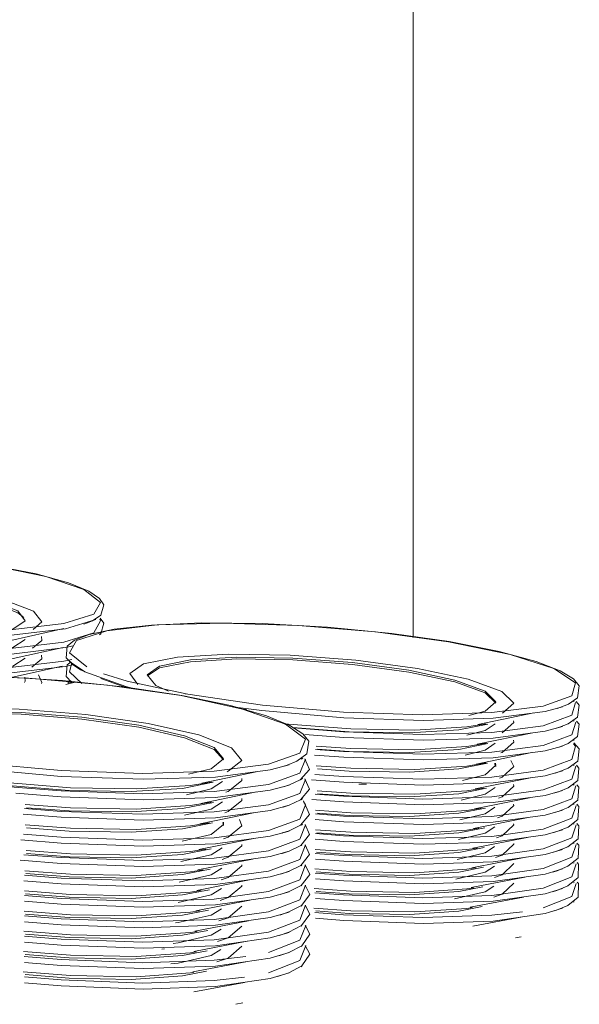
# Model space of a CAD drawing. Header units: metres. Extents: x -32 to 90, y -28 to 32.
# Tile 39 of 148: x 90.01836 to 90.02034, y 1.74279 to 1.74627. Entities that reach past the tile are written whole.
import ezdxf

# ---------------------------------------------------------------- set-up
doc = ezdxf.new("R2010")
doc.units = ezdxf.units.M
doc.layers.add('A-WALL', color=113, linetype='Continuous', lineweight=18)
doc.layers.add('Q-SPCQ', color=91, linetype='Continuous', lineweight=9)

msp = doc.modelspace()

# ---------------------------------------------------------------- linework, layer by layer
at = {"layer": 'A-WALL', "lineweight": 9}
msp.add_line((90.0197482, 1.7619161), (90.0197482, 1.7440841), dxfattribs=at)
at = {"layer": 'Q-SPCQ'}
for p, q in [((90.0185141, 1.7441155), (90.0183264, 1.744073)), ((90.0185109, 1.7440487), (90.018324, 1.7440067)), ((90.0185076, 1.7439818), (90.0183216, 1.7439404)), ((90.0185396, 1.7439308), (90.0185283, 1.7439222)), ((90.0185333, 1.7439319), (90.0185412, 1.7439235)), ((90.0187361, 1.7439053), (90.018645, 1.7439382)), ((90.0185206, 1.7439179), (90.0185537, 1.7439256)), ((90.0185421, 1.7439268), (90.0185376, 1.7439217)), ((90.0189515, 1.7438828), (90.018942, 1.7438845)), ((90.0191533, 1.74383), (90.0191596, 1.743829)), ((90.0203156, 1.7438571), (90.0203174, 1.7438583)), ((90.0201758, 1.7438167), (90.0199776, 1.7437754)), ((90.0203156, 1.7437879), (90.0203174, 1.7437892)), ((90.0201721, 1.7437465), (90.0199748, 1.7437058)), ((90.0203156, 1.7437188), (90.0203174, 1.7437201)), ((90.0201683, 1.7436763), (90.019972, 1.7436361)), ((90.020041, 1.7436275), (90.0200366, 1.7436385)), ((90.0203156, 1.7436311), (90.0203174, 1.7436324)), ((90.0191992, 1.74361), (90.0190012, 1.7435687)), ((90.0201634, 1.7435872), (90.0199683, 1.7435478)), ((90.0195563, 1.7435654), (90.0195833, 1.7435644)), ((90.0203156, 1.7435619), (90.0203174, 1.7435633)), ((90.0191949, 1.7435374), (90.018998, 1.7434967)), ((90.0201595, 1.743517), (90.0199654, 1.7434781)), ((90.0203156, 1.7434928), (90.0203174, 1.7434941)), ((90.0191906, 1.7434647), (90.0189948, 1.7434247)), ((90.0201555, 1.7434467), (90.0199625, 1.7434085)), ((90.0190786, 1.743419), (90.0190761, 1.743429)), ((90.0203156, 1.7434236), (90.0203174, 1.743425)), ((90.019185, 1.7433726), (90.0189906, 1.7433334)), ((90.0201515, 1.7433764), (90.0199595, 1.7433388)), ((90.0193525, 1.743348), (90.0193552, 1.7433498)), ((90.0203156, 1.7433545), (90.0203174, 1.7433558)), ((90.0201474, 1.7433061), (90.0199564, 1.7432691)), ((90.0191805, 1.7432999), (90.0189873, 1.7432613)), ((90.0193525, 1.7432765), (90.0193552, 1.7432784)), ((90.0203156, 1.7432853), (90.0203174, 1.7432867)), ((90.0201432, 1.7432359), (90.0199533, 1.7431994)), ((90.0191759, 1.7432272), (90.0189839, 1.7431893)), ((90.0193525, 1.7432051), (90.0193552, 1.743207)), ((90.0203156, 1.7432162), (90.0203174, 1.7432176)), ((90.020139, 1.7431656), (90.0199502, 1.7431297)), ((90.0191713, 1.7431546), (90.0189804, 1.7431173)), ((90.0193525, 1.7431336), (90.0193552, 1.7431355)), ((90.0203156, 1.743147), (90.0203174, 1.7431484)), ((90.0201347, 1.7430953), (90.0199598, 1.7430624)), ((90.0191665, 1.7430819), (90.0189769, 1.7430452)), ((90.0193525, 1.7430622), (90.0193552, 1.7430641)), ((90.0201303, 1.7430249), (90.0201107, 1.7430213)), ((90.0191617, 1.7430092), (90.0189733, 1.7429732)), ((90.0193525, 1.7429907), (90.0193552, 1.7429927)), ((90.0188599, 1.7429813), (90.0188694, 1.7429819)), ((90.0191568, 1.7429365), (90.0189697, 1.7429011)), ((90.0193525, 1.7429193), (90.0193552, 1.7429212)), ((90.0191519, 1.7428637), (90.0189734, 1.7428304)), ((90.0191468, 1.742791), (90.0191212, 1.7427863))]:
    msp.add_line(p, q, dxfattribs=at)
for points in [[(90.017327, 1.7441705, 0), (90.0175685, 1.7441362, 0), (90.0178354, 1.7441135, 0), (90.0180999, 1.7441051, 0), (90.018334, 1.7441118, 0), (90.0185134, 1.7441329, 0), (90.0186199, 1.7441661, 0), (90.0186438, 1.7442077, 0), (90.0185845, 1.7442535, 0), (90.0184496, 1.7442988, 0), (90.0182537, 1.7443393, 0)], [(90.0182557, 1.7443399, 0), (90.0184157, 1.7443083, 0), (90.0185305, 1.7442764, 0), (90.0186022, 1.744247, 0), (90.01864, 1.7442215, 0), (90.018655, 1.7441994, 0), (90.0186443, 1.7441621, 0), (90.0186155, 1.7441428, 0), (90.0185909, 1.7441329, 0), (90.0185848, 1.7441308, 0)], [(90.018302, 1.7441051, 0), (90.0183329, 1.7441133, 0), (90.0183771, 1.744143, 0), (90.0183508, 1.7441776, 0), (90.0182584, 1.7442129, 0), (90.0181119, 1.7442446, 0)], [(90.0184051, 1.7441124, 0), (90.0184362, 1.7441386, 0), (90.0184068, 1.7441767, 0), (90.0183047, 1.7442155, 0), (90.0181433, 1.7442504, 0)], [(90.0183727, 1.7441538, 0), (90.0183508, 1.7441714, 0), (90.0182584, 1.7442068, 0), (90.0181119, 1.7442385, 0)], [(90.0174681, 1.7441297, 0), (90.0175666, 1.7441174, 0), (90.0178357, 1.7440945, 0), (90.0181024, 1.744086, 0), (90.0183385, 1.7440928, 0), (90.0185193, 1.7441141, 0), (90.0186266, 1.7441477, 0)], [(90.0176563, 1.7440608, 0), (90.0178354, 1.744047, 0), (90.0180999, 1.7440385, 0), (90.018334, 1.7440453, 0), (90.0185134, 1.7440666, 0), (90.0186199, 1.7441002, 0), (90.0186438, 1.7441423, 0), (90.0186406, 1.7441483, 0)], [(90.0186425, 1.7441523, 0), (90.0186548, 1.7441344, 0), (90.0186446, 1.7440966, 0), (90.01864, 1.7440935, 0)], [(90.0198757, 1.7440689, 0), (90.0196732, 1.7440977, 0), (90.0194464, 1.7441199, 0), (90.0192153, 1.7441328, 0), (90.0190019, 1.7441351, 0), (90.0188241, 1.7441276, 0), (90.0186912, 1.7441129, 0), (90.0186026, 1.744094, 0), (90.0185508, 1.7440737, 0), (90.018525, 1.7440532, 0), (90.0185223, 1.7440119, 0), (90.0185472, 1.7439856, 0), (90.0185722, 1.7439696, 0), (90.0185802, 1.7439653, 0)], [(90.0198738, 1.7440682, 0), (90.0196158, 1.7441034, 0), (90.0193416, 1.7441261, 0), (90.0190763, 1.7441345, 0), (90.0188439, 1.7441278, 0), (90.0186656, 1.7441067, 0), (90.0185582, 1.7440728, 0), (90.0185331, 1.7440292, 0), (90.0185944, 1.7439798, 0)], [(90.0182981, 1.7440384, 0), (90.0183329, 1.7440477, 0), (90.0183768, 1.7440766, 0)], [(90.018403, 1.7440458, 0), (90.0184362, 1.7440732, 0), (90.0184343, 1.7440871, 0)], [(90.0198757, 1.7440689, 0), (90.0200528, 1.7440341, 0), (90.0201837, 1.7439987, 0), (90.0202686, 1.7439659, 0), (90.0203156, 1.7439373, 0), (90.0203361, 1.7439127, 0), (90.0203294, 1.7438705, 0), (90.0202974, 1.7438479, 0), (90.0202672, 1.7438358, 0), (90.0202576, 1.7438327, 0)], [(90.017689, 1.7440389, 0), (90.0178357, 1.744028, 0), (90.0181024, 1.7440194, 0), (90.0183385, 1.7440263, 0), (90.0185193, 1.7440479, 0), (90.018547, 1.7440537, 0)], [(90.0189519, 1.7438826, 0), (90.0192156, 1.7438447, 0), (90.0195024, 1.7438198, 0), (90.0197826, 1.7438104, 0), (90.0200265, 1.7438178, 0), (90.0202084, 1.7438411, 0), (90.0203101, 1.7438777, 0), (90.0203225, 1.7439235, 0), (90.0202464, 1.7439739, 0), (90.0200912, 1.7440237, 0), (90.0198738, 1.7440682, 0)], [(90.0177084, 1.7439898, 0), (90.0178354, 1.7439806, 0), (90.0180999, 1.7439719, 0), (90.018334, 1.7439788, 0), (90.0185134, 1.7440004, 0), (90.0185413, 1.7440063, 0)], [(90.0182941, 1.7439718, 0), (90.0183329, 1.743982, 0), (90.0183765, 1.7440105, 0)], [(90.0184009, 1.7439792, 0), (90.0184362, 1.7440078, 0), (90.0184347, 1.7440211, 0)], [(90.0197641, 1.743974, 0), (90.0195458, 1.7440036, 0), (90.0193143, 1.7440212, 0), (90.0190961, 1.7440248, 0), (90.018916, 1.7440141, 0), (90.0187948, 1.7439903, 0), (90.0187472, 1.7439559, 0), (90.0187752, 1.7439177, 0)], [(90.0197329, 1.7439677, 0), (90.0195344, 1.7439946, 0), (90.0193238, 1.7440106, 0), (90.0191253, 1.7440139, 0), (90.0189615, 1.7440042, 0), (90.0188514, 1.7439825, 0), (90.0188084, 1.7439511, 0), (90.0188386, 1.7439138, 0), (90.0188831, 1.7438933, 0)], [(90.0197329, 1.7439613, 0), (90.0195344, 1.7439882, 0), (90.0193238, 1.7440043, 0), (90.0191253, 1.7440076, 0), (90.0189615, 1.7439978, 0), (90.0188514, 1.7439761, 0), (90.0188092, 1.7439475, 0)], [(90.0176997, 1.7439716, 0), (90.0178357, 1.7439616, 0), (90.0181024, 1.7439528, 0), (90.0183385, 1.7439598, 0), (90.0185193, 1.7439816, 0), (90.0185479, 1.7439878, 0)], [(90.0185396, 1.7439978, 0), (90.0185258, 1.7439871, 0), (90.0185219, 1.7439452, 0), (90.0185414, 1.7439241, 0)], [(90.0185424, 1.7439942, 0), (90.0185331, 1.7439618, 0), (90.0185776, 1.7439207, 0)], [(90.018534, 1.7439985, 0), (90.0185877, 1.7439616, 0), (90.0187325, 1.7439105, 0), (90.0187684, 1.7439011, 0)], [(90.0199454, 1.743808, 0), (90.0200035, 1.7438233, 0), (90.0200411, 1.7438559, 0), (90.0200032, 1.743894, 0), (90.0198958, 1.7439328, 0), (90.0197329, 1.7439677, 0)], [(90.0200646, 1.7438155, 0), (90.0201044, 1.743851, 0), (90.0200623, 1.743893, 0), (90.0199436, 1.7439357, 0), (90.0197641, 1.743974, 0)], [(90.0189305, 1.7438786, 0), (90.0187325, 1.7439085, 0), (90.0185087, 1.7439319, 0), (90.0182774, 1.743946, 0), (90.0180598, 1.7439493, 0), (90.0178738, 1.7439425, 0), (90.0177302, 1.7439277, 0), (90.0176308, 1.7439081, 0), (90.0175696, 1.7438865, 0), (90.0175369, 1.7438646, 0), (90.0175259, 1.7438189, 0), (90.0175519, 1.743787, 0), (90.0175817, 1.7437671, 0), (90.0175942, 1.7437604, 0)], [(90.0189284, 1.7438779, 0), (90.0186679, 1.7439153, 0), (90.0183888, 1.7439395, 0), (90.0181165, 1.7439485, 0), (90.0178756, 1.7439414, 0), (90.017688, 1.7439188, 0), (90.0175714, 1.7438828, 0), (90.017538, 1.7438363, 0), (90.0175927, 1.7437836, 0), (90.0177325, 1.7437297, 0), (90.0179454, 1.74368, 0)], [(90.0183746, 1.743924, 0), (90.0183771, 1.7439295, 0), (90.0183753, 1.7439427, 0)], [(90.0184345, 1.7439205, 0), (90.0184362, 1.7439249, 0), (90.0184243, 1.7439516, 0)], [(90.0186542, 1.7439551, 0), (90.0187381, 1.7439292, 0), (90.0189519, 1.7438826, 0)], [(90.020041, 1.7438515, 0), (90.0200032, 1.7438875, 0), (90.0198958, 1.7439264, 0), (90.0197329, 1.7439613, 0)], [(90.0179454, 1.74368, 0), (90.0182114, 1.7436395, 0), (90.0185037, 1.7436129, 0), (90.0187917, 1.7436029, 0), (90.0190449, 1.7436108, 0), (90.0192367, 1.7436357, 0), (90.0193478, 1.7436747, 0), (90.0193681, 1.7437236, 0), (90.0192976, 1.7437773, 0), (90.0191455, 1.7438304, 0), (90.0189284, 1.7438779, 0)], [(90.0189305, 1.7438786, 0), (90.019103, 1.7438427, 0), (90.0192302, 1.7438062, 0), (90.0193129, 1.7437723, 0), (90.0193591, 1.7437424, 0), (90.0193796, 1.7437165, 0), (90.0193729, 1.7436717, 0), (90.0193377, 1.7436459, 0), (90.0193035, 1.7436319, 0), (90.0192918, 1.7436281, 0)], [(90.0188115, 1.7437799, 0), (90.0185911, 1.7438114, 0), (90.0183551, 1.7438301, 0), (90.0181305, 1.743834, 0), (90.0179429, 1.7438226, 0), (90.0178138, 1.7437972, 0), (90.0177588, 1.7437606, 0), (90.0177857, 1.7437168, 0), (90.0177971, 1.7437098, 0)], [(90.0191098, 1.7438381, 0), (90.0192139, 1.743825, 0), (90.0195031, 1.7437998, 0), (90.0197856, 1.7437903, 0), (90.0200315, 1.7437978, 0), (90.0202149, 1.7438214, 0), (90.0202771, 1.7438384, 0)], [(90.0193257, 1.7437637, 0), (90.0195024, 1.74375, 0), (90.0197826, 1.7437406, 0), (90.0200265, 1.743748, 0), (90.0202084, 1.7437716, 0), (90.0203101, 1.7438085, 0), (90.0203232, 1.7438539, 0)], [(90.0203255, 1.7438569, 0), (90.0203358, 1.7438446, 0), (90.0203297, 1.7438018, 0), (90.0202972, 1.7437785, 0), (90.0202662, 1.7437661, 0), (90.0202559, 1.7437628, 0)], [(90.0187783, 1.7437731, 0), (90.0185778, 1.7438018, 0), (90.0183631, 1.7438189, 0), (90.0181588, 1.7438224, 0), (90.0179881, 1.7438121, 0), (90.0178709, 1.7437889, 0), (90.0178212, 1.7437555, 0), (90.0178461, 1.7437157, 0), (90.0179211, 1.7436815, 0)], [(90.0187783, 1.7437665, 0), (90.0185778, 1.7437953, 0), (90.0183631, 1.7438123, 0), (90.0181588, 1.7438159, 0), (90.0179881, 1.7438055, 0), (90.0178709, 1.7437823, 0), (90.0178219, 1.7437507, 0)], [(90.0189547, 1.7435999, 0), (90.0190343, 1.7436192, 0), (90.0190784, 1.743654, 0), (90.0190454, 1.7436946, 0), (90.0189408, 1.743736, 0), (90.0187783, 1.7437731, 0)], [(90.0190786, 1.7436504, 0), (90.0190454, 1.7436879, 0), (90.0189408, 1.7437293, 0), (90.0187783, 1.7437665, 0)], [(90.0190905, 1.7436088, 0), (90.0190947, 1.7436103, 0), (90.0191429, 1.7436488, 0), (90.0191062, 1.7436935, 0), (90.0189906, 1.7437391, 0), (90.0188115, 1.7437799, 0)], [(90.0192925, 1.7437786, 0), (90.0195289, 1.74376, 0), (90.0197541, 1.7437561, 0), (90.0199381, 1.7437675, 0), (90.0200068, 1.7437787, 0)], [(90.0200121, 1.7437772, 0), (90.0199104, 1.7437572, 0), (90.0197362, 1.7437463, 0), (90.019523, 1.74375, 0), (90.0193233, 1.7437652, 0)], [(90.0193661, 1.7437401, 0), (90.0195031, 1.74373, 0), (90.0197856, 1.7437204, 0), (90.0200315, 1.743728, 0), (90.0202149, 1.7437518, 0), (90.0202771, 1.743769, 0)], [(90.0194034, 1.7436872, 0), (90.0195024, 1.7436802, 0), (90.0197826, 1.7436707, 0), (90.0200265, 1.7436782, 0), (90.0202084, 1.743702, 0), (90.0203101, 1.7437394, 0), (90.0203235, 1.7437847, 0)], [(90.0199388, 1.7437377, 0), (90.0200035, 1.7437543, 0), (90.0200389, 1.7437788, 0)], [(90.0200633, 1.743746, 0), (90.0201044, 1.7437824, 0), (90.0201031, 1.7437892, 0)], [(90.0203258, 1.743788, 0), (90.0203356, 1.7437765, 0), (90.02033, 1.7437331, 0), (90.0202971, 1.7437092, 0), (90.0202651, 1.7436963, 0), (90.0202541, 1.7436928, 0)], [(90.0200585, 1.7436752, 0), (90.0200633, 1.743677, 0), (90.0201044, 1.7437138, 0), (90.0201031, 1.7437207, 0)], [(90.0193999, 1.7436676, 0), (90.0195031, 1.7436602, 0), (90.0197856, 1.7436505, 0), (90.0200315, 1.7436582, 0), (90.0202149, 1.7436823, 0), (90.0202771, 1.7436997, 0)], [(90.0194012, 1.7435991, 0), (90.0195024, 1.7435917, 0), (90.0197826, 1.7435821, 0), (90.0200265, 1.7435897, 0), (90.0202084, 1.7436139, 0), (90.0203101, 1.7436518, 0), (90.0203225, 1.7436993, 0), (90.0203157, 1.743708, 0)], [(90.019406, 1.7436987, 0), (90.0195289, 1.7436906, 0), (90.0197541, 1.7436866, 0), (90.0199381, 1.7436983, 0), (90.0200068, 1.7437095, 0)], [(90.0200121, 1.7437082, 0), (90.0199104, 1.743688, 0), (90.0197362, 1.743677, 0), (90.019523, 1.7436807, 0), (90.0194102, 1.7436881, 0)], [(90.0199322, 1.7436675, 0), (90.0200035, 1.7436854, 0), (90.0200389, 1.7437101, 0)], [(90.0203172, 1.7437111, 0), (90.0203353, 1.7436901, 0), (90.0203305, 1.7436461, 0), (90.0202969, 1.7436212, 0), (90.0202637, 1.7436079, 0), (90.0202519, 1.7436041, 0)], [(90.0183079, 1.7435569, 0), (90.0185037, 1.7435408, 0), (90.0187917, 1.7435307, 0), (90.0190449, 1.7435387, 0), (90.0192367, 1.7435638, 0), (90.0193478, 1.7436033, 0), (90.0193681, 1.7436528, 0)], [(90.0193659, 1.7436549, 0), (90.0193819, 1.7436172, 0), (90.0193492, 1.7435807, 0), (90.0193111, 1.7435629, 0), (90.0192905, 1.743556, 0), (90.0192899, 1.7435558, 0)], [(90.0193525, 1.7436529, 0), (90.0193552, 1.7436547, 0), (90.0193583, 1.7436569, 0)], [(90.018119, 1.743631, 0), (90.0182095, 1.7436191, 0), (90.0185042, 1.7435922, 0), (90.0187946, 1.7435821, 0), (90.0190499, 1.7435901, 0), (90.0192433, 1.7436152, 0), (90.0193103, 1.7436334, 0)], [(90.0194017, 1.7435293, 0), (90.0195024, 1.7435219, 0), (90.0197826, 1.7435122, 0), (90.0200265, 1.7435199, 0), (90.0202084, 1.7435443, 0), (90.0203101, 1.7435826, 0), (90.0203239, 1.7436284, 0)], [(90.0194052, 1.7436295, 0), (90.0195289, 1.7436212, 0), (90.0197541, 1.7436172, 0), (90.0199381, 1.743629, 0), (90.0200068, 1.7436404, 0)], [(90.0200119, 1.7436392, 0), (90.0199104, 1.7436188, 0), (90.0197362, 1.7436077, 0), (90.019523, 1.7436114, 0), (90.0194102, 1.7436189, 0)], [(90.0199233, 1.7435783, 0), (90.0200035, 1.7435981, 0), (90.0200411, 1.7436319, 0), (90.0200395, 1.7436394, 0)], [(90.0200541, 1.7435861, 0), (90.0200633, 1.7435895, 0), (90.0201044, 1.7436269, 0), (90.0200935, 1.7436482, 0)], [(90.0203265, 1.7436318, 0), (90.020335, 1.743622, 0), (90.0203308, 1.7435775, 0), (90.0202967, 1.7435519, 0), (90.0202626, 1.7435381, 0), (90.0202501, 1.7435342, 0)], [(90.018375, 1.7434786, 0), (90.0185037, 1.7434686, 0), (90.0187917, 1.7434585, 0), (90.0190449, 1.7434665, 0), (90.0192367, 1.7434919, 0), (90.0193478, 1.7435318, 0), (90.0193681, 1.7435819, 0)], [(90.0190866, 1.7435362, 0), (90.0190947, 1.7435391, 0), (90.0191429, 1.7435779, 0), (90.0191427, 1.7435852, 0)], [(90.019366, 1.7435836, 0), (90.0193821, 1.7435467, 0), (90.0193498, 1.7435096, 0), (90.0193108, 1.7434911, 0), (90.0192889, 1.7434838, 0), (90.0192879, 1.7434835, 0)], [(90.0193525, 1.7435815, 0), (90.0193552, 1.7435833, 0), (90.0193581, 1.7435853, 0)], [(90.019389, 1.7435801, 0), (90.0195031, 1.7435717, 0), (90.0197856, 1.7435619, 0), (90.0200315, 1.7435697, 0), (90.0202149, 1.7435941, 0), (90.0202771, 1.7436117, 0)], [(90.0182701, 1.7435753, 0), (90.0182946, 1.7435724, 0), (90.0185373, 1.7435524, 0), (90.0187694, 1.7435482, 0), (90.0189613, 1.7435605, 0), (90.0190341, 1.7435724, 0)], [(90.019042, 1.7435714, 0), (90.0189337, 1.74355, 0), (90.018752, 1.7435384, 0), (90.0185323, 1.7435423, 0), (90.0183027, 1.7435613, 0)], [(90.0183443, 1.7435327, 0), (90.0185042, 1.74352, 0), (90.0187946, 1.7435098, 0), (90.0190499, 1.7435179, 0), (90.0192433, 1.7435434, 0), (90.0193103, 1.7435617, 0)], [(90.0189475, 1.7435273, 0), (90.0190343, 1.743548, 0), (90.0190746, 1.7435738, 0)], [(90.0194029, 1.7434595, 0), (90.0195024, 1.7434521, 0), (90.0197826, 1.7434423, 0), (90.0200265, 1.7434501, 0), (90.0202084, 1.7434748, 0), (90.0203101, 1.7435135, 0), (90.0203243, 1.743559, 0)], [(90.0194096, 1.7435413, 0), (90.0195289, 1.7435333, 0), (90.0197541, 1.7435293, 0), (90.0199381, 1.7435412, 0), (90.0199973, 1.7435507, 0)], [(90.0200079, 1.7435504, 0), (90.0199104, 1.743531, 0), (90.0197362, 1.7435198, 0), (90.019523, 1.7435236, 0), (90.0194103, 1.7435311, 0)], [(90.0199187, 1.7435085, 0), (90.0200035, 1.7435292, 0), (90.0200381, 1.743553, 0)], [(90.0200506, 1.7435159, 0), (90.0200633, 1.7435205, 0), (90.0201044, 1.7435583, 0), (90.0201036, 1.7435636, 0)], [(90.0203269, 1.7435629, 0), (90.0203347, 1.7435539, 0), (90.0203311, 1.7435088, 0), (90.0202965, 1.7434825, 0), (90.0202615, 1.7434683, 0), (90.0202483, 1.7434642, 0)], [(90.0190828, 1.7434636, 0), (90.0190947, 1.7434678, 0), (90.0191429, 1.7435071, 0), (90.0191428, 1.7435136, 0)], [(90.0193525, 1.74351, 0), (90.0193552, 1.7435118, 0), (90.019358, 1.7435138, 0)], [(90.0193901, 1.7435103, 0), (90.0195031, 1.7435019, 0), (90.0197856, 1.743492, 0), (90.0200315, 1.7434998, 0), (90.0202149, 1.7435245, 0), (90.0202771, 1.7435424, 0)], [(90.0183697, 1.7434584, 0), (90.0185042, 1.7434479, 0), (90.0187946, 1.7434376, 0), (90.0190499, 1.7434458, 0), (90.0192433, 1.7434715, 0), (90.0193103, 1.7434901, 0)], [(90.0183714, 1.7433876, 0), (90.0185037, 1.7433772, 0), (90.0187917, 1.7433669, 0), (90.0190449, 1.7433751, 0), (90.0192367, 1.7434008, 0), (90.0193478, 1.7434413, 0), (90.0193681, 1.743492, 0), (90.0193606, 1.7435035, 0)], [(90.0183773, 1.7434924, 0), (90.0185373, 1.7434807, 0), (90.0187694, 1.7434765, 0), (90.0189613, 1.7434889, 0), (90.0190341, 1.7435009, 0)], [(90.0190426, 1.7435003, 0), (90.0189337, 1.7434785, 0), (90.018752, 1.7434667, 0), (90.0185323, 1.7434707, 0), (90.0183815, 1.7434817, 0)], [(90.0189402, 1.7434548, 0), (90.0190343, 1.7434768, 0), (90.0190745, 1.7435028, 0)], [(90.0193604, 1.743506, 0), (90.0193823, 1.7434573, 0), (90.0193507, 1.7434196, 0), (90.0193105, 1.7434002, 0), (90.0192869, 1.7433922, 0), (90.0192854, 1.7433918, 0)], [(90.0194032, 1.7433898, 0), (90.0195024, 1.7433824, 0), (90.0197826, 1.7433724, 0), (90.0200265, 1.7433803, 0), (90.0202084, 1.7434052, 0), (90.0203101, 1.7434444, 0), (90.0203245, 1.7434899, 0)], [(90.0194035, 1.7434725, 0), (90.0195289, 1.743464, 0), (90.0197541, 1.7434599, 0), (90.0199381, 1.7434719, 0), (90.0199889, 1.7434798, 0)], [(90.020005, 1.7434805, 0), (90.0199104, 1.7434618, 0), (90.0197362, 1.7434504, 0), (90.019523, 1.7434543, 0), (90.0194102, 1.7434619, 0)], [(90.0199137, 1.7434386, 0), (90.0200035, 1.7434603, 0), (90.0200376, 1.7434835, 0)], [(90.020047, 1.7434456, 0), (90.0200633, 1.7434515, 0), (90.0201044, 1.7434896, 0), (90.0201039, 1.7434941, 0)], [(90.0203272, 1.743494, 0), (90.0203344, 1.7434858, 0), (90.0203314, 1.7434402, 0), (90.0202963, 1.7434131, 0), (90.0202604, 1.7433985, 0), (90.0202465, 1.7433942, 0)], [(90.0194018, 1.7434396, 0), (90.0195031, 1.7434321, 0), (90.0197856, 1.7434221, 0), (90.0200315, 1.74343, 0), (90.0202149, 1.743455, 0), (90.0202771, 1.743473, 0)], [(90.0183722, 1.7433155, 0), (90.0185037, 1.7433051, 0), (90.0187917, 1.7432946, 0), (90.0190449, 1.7433029, 0), (90.0192367, 1.743329, 0), (90.0193478, 1.7433699, 0), (90.0193681, 1.7434212, 0)], [(90.0183768, 1.7434209, 0), (90.0185373, 1.7434091, 0), (90.0187694, 1.7434048, 0), (90.0189613, 1.7434173, 0), (90.0190283, 1.7434282, 0)], [(90.019039, 1.7434279, 0), (90.0189337, 1.743407, 0), (90.018752, 1.7433951, 0), (90.0185323, 1.7433992, 0), (90.0183815, 1.7434103, 0)], [(90.0189324, 1.7433631, 0), (90.0190343, 1.7433865, 0), (90.0190784, 1.7434226, 0), (90.019078, 1.7434299, 0)], [(90.0190778, 1.7433715, 0), (90.0190947, 1.7433774, 0), (90.0191429, 1.7434172, 0), (90.0191352, 1.7434398, 0)], [(90.0193663, 1.7434219, 0), (90.0193825, 1.7433868, 0), (90.0193514, 1.7433485, 0), (90.0193103, 1.7433284, 0), (90.0192853, 1.74332, 0), (90.0192834, 1.7433194, 0)], [(90.0193525, 1.7434194, 0), (90.0193552, 1.7434213, 0), (90.0193578, 1.7434231, 0)], [(90.0194026, 1.7433201, 0), (90.0195024, 1.7433126, 0), (90.0197826, 1.7433025, 0), (90.0200265, 1.7433105, 0), (90.0202084, 1.7433357, 0), (90.0203101, 1.7433752, 0), (90.0203248, 1.7434208, 0)], [(90.0194028, 1.7434033, 0), (90.0195289, 1.7433946, 0), (90.0197541, 1.7433905, 0), (90.0199381, 1.7434026, 0), (90.0199813, 1.7434092, 0)], [(90.0200022, 1.7434107, 0), (90.0199104, 1.7433926, 0), (90.0197362, 1.7433811, 0), (90.019523, 1.743385, 0), (90.0194076, 1.743393, 0)], [(90.0199088, 1.7433687, 0), (90.0200035, 1.7433913, 0), (90.020037, 1.743414, 0)], [(90.0200434, 1.7433754, 0), (90.0200633, 1.7433825, 0), (90.0201044, 1.743421, 0), (90.020104, 1.7434246, 0)], [(90.0203275, 1.7434252, 0), (90.0203342, 1.7434177, 0), (90.0203317, 1.7433716, 0), (90.0202961, 1.7433438, 0), (90.0202593, 1.7433287, 0), (90.0202447, 1.7433242, 0)], [(90.018362, 1.7433678, 0), (90.0185042, 1.7433564, 0), (90.0187946, 1.743346, 0), (90.0190499, 1.7433543, 0), (90.0192433, 1.7433804, 0), (90.0193103, 1.7433992, 0)], [(90.0194023, 1.7433698, 0), (90.0195031, 1.7433623, 0), (90.0197856, 1.7433522, 0), (90.0200315, 1.7433602, 0), (90.0202149, 1.7433854, 0), (90.0202771, 1.7434036, 0)], [(90.018375, 1.7432432, 0), (90.0185037, 1.743233, 0), (90.0187917, 1.7432224, 0), (90.0190449, 1.7432308, 0), (90.0192367, 1.7432571, 0), (90.0193478, 1.7432985, 0), (90.0193681, 1.7433503, 0)], [(90.0189271, 1.7432909, 0), (90.0190343, 1.7433153, 0), (90.0190729, 1.7433398, 0)], [(90.0190739, 1.743299, 0), (90.0190947, 1.7433061, 0), (90.0191429, 1.7433464, 0), (90.019143, 1.7433512, 0)], [(90.0193665, 1.7433506, 0), (90.0193826, 1.7433162, 0), (90.0193521, 1.7432775, 0), (90.0193101, 1.7432567, 0), (90.0192837, 1.7432477, 0), (90.0192813, 1.743247, 0)], [(90.019402, 1.7432505, 0), (90.0195024, 1.7432428, 0), (90.0197826, 1.7432326, 0), (90.0200265, 1.7432407, 0), (90.0202084, 1.7432661, 0), (90.0203101, 1.7433061, 0), (90.020325, 1.7433517, 0)], [(90.019402, 1.7433341, 0), (90.0195289, 1.7433252, 0), (90.0197541, 1.743321, 0), (90.0199381, 1.7433333, 0), (90.0199746, 1.7433388, 0)], [(90.0199995, 1.7433409, 0), (90.0199104, 1.7433234, 0), (90.0197362, 1.7433118, 0), (90.019523, 1.7433157, 0), (90.0194069, 1.7433238, 0)], [(90.019904, 1.7432989, 0), (90.0200035, 1.7433224, 0), (90.0200364, 1.7433444, 0)], [(90.0200393, 1.7433051, 0), (90.0200633, 1.7433135, 0), (90.0201044, 1.7433524, 0), (90.0201042, 1.7433551, 0)], [(90.0203279, 1.7433563, 0), (90.0203339, 1.7433496, 0), (90.020332, 1.743303, 0), (90.0202959, 1.7432744, 0), (90.0202582, 1.7432589, 0), (90.0202428, 1.7432541, 0)], [(90.018359, 1.743296, 0), (90.0185042, 1.7432843, 0), (90.0187946, 1.7432738, 0), (90.0190499, 1.7432821, 0), (90.0192433, 1.7433085, 0), (90.0193103, 1.7433275, 0)], [(90.0183805, 1.7433298, 0), (90.0185373, 1.7433182, 0), (90.0187694, 1.7433139, 0), (90.0189613, 1.7433266, 0), (90.0190158, 1.7433351, 0)], [(90.0190346, 1.7433362, 0), (90.0189337, 1.7433163, 0), (90.018752, 1.7433043, 0), (90.0185323, 1.7433084, 0), (90.0183815, 1.7433197, 0)], [(90.0194029, 1.7433001, 0), (90.0195031, 1.7432925, 0), (90.0197856, 1.7432823, 0), (90.0200315, 1.7432904, 0), (90.0202149, 1.7433158, 0), (90.0202771, 1.7433343, 0)], [(90.018375, 1.7431712, 0), (90.0185037, 1.7431608, 0), (90.0187917, 1.7431502, 0), (90.0190449, 1.7431586, 0), (90.0192367, 1.7431852, 0), (90.0193478, 1.743227, 0), (90.0193681, 1.7432794, 0)], [(90.0189219, 1.7432187, 0), (90.0190343, 1.7432442, 0), (90.0190721, 1.7432679, 0)], [(90.0190699, 1.7432264, 0), (90.0190947, 1.7432348, 0), (90.0191429, 1.7432755, 0), (90.0191431, 1.7432793, 0)], [(90.0193666, 1.7432793, 0), (90.0193828, 1.7432457, 0), (90.0193528, 1.7432065, 0), (90.0193099, 1.7431849, 0), (90.0192821, 1.7431755, 0), (90.0192793, 1.7431747, 0)], [(90.0194006, 1.743265, 0), (90.0195289, 1.7432559, 0), (90.0197541, 1.7432516, 0), (90.0199381, 1.743264, 0), (90.0199685, 1.7432686, 0)], [(90.0194015, 1.7431808, 0), (90.0195024, 1.743173, 0), (90.0197826, 1.7431627, 0), (90.0200265, 1.7431709, 0), (90.0202084, 1.7431966, 0), (90.0203101, 1.743237, 0), (90.0203252, 1.7432827, 0)], [(90.019997, 1.7432711, 0), (90.0199104, 1.7432542, 0), (90.0197362, 1.7432424, 0), (90.019523, 1.7432465, 0), (90.0194061, 1.7432547, 0)], [(90.0198991, 1.743229, 0), (90.0200035, 1.7432535, 0), (90.0200357, 1.7432749, 0)], [(90.0200368, 1.7432353, 0), (90.0200633, 1.7432445, 0), (90.0201044, 1.7432838, 0)], [(90.0203282, 1.7432875, 0), (90.0203336, 1.7432815, 0), (90.0203323, 1.7432344, 0), (90.0202957, 1.743205, 0), (90.0202571, 1.7431891, 0), (90.0202409, 1.7431841, 0)], [(90.0183723, 1.7432228, 0), (90.0185042, 1.7432122, 0), (90.0187946, 1.7432015, 0), (90.0190499, 1.74321, 0), (90.0192433, 1.7432366, 0), (90.0193103, 1.7432559, 0)], [(90.0183756, 1.7432588, 0), (90.0185373, 1.7432465, 0), (90.0187694, 1.7432422, 0), (90.0189613, 1.743255, 0), (90.0190072, 1.743262, 0)], [(90.0190314, 1.7432639, 0), (90.0189337, 1.7432448, 0), (90.018752, 1.7432327, 0), (90.0185323, 1.7432368, 0), (90.0183791, 1.7432484, 0)], [(90.0194034, 1.7432303, 0), (90.0195031, 1.7432227, 0), (90.0197856, 1.7432124, 0), (90.0200315, 1.7432206, 0), (90.0202149, 1.7432463, 0), (90.0202771, 1.7432649, 0)], [(90.018375, 1.7430992, 0), (90.0185037, 1.7430887, 0), (90.0187917, 1.7430779, 0), (90.0190449, 1.7430865, 0), (90.0192367, 1.7431134, 0), (90.0193478, 1.7431556, 0), (90.0193682, 1.7432082, 0)], [(90.0190659, 1.7431539, 0), (90.0190947, 1.7431635, 0), (90.0191429, 1.7432047, 0), (90.0191431, 1.7432075, 0)], [(90.0193668, 1.7432081, 0), (90.0193829, 1.7431752, 0), (90.0193534, 1.7431355, 0), (90.0193096, 1.7431132, 0), (90.0192805, 1.7431032, 0), (90.0192772, 1.7431023, 0)], [(90.019399, 1.7431958, 0), (90.0195289, 1.7431865, 0), (90.0197541, 1.7431822, 0), (90.0199381, 1.7431948, 0), (90.0199629, 1.7431984, 0)], [(90.0199946, 1.7432014, 0), (90.0199104, 1.743185, 0), (90.0197362, 1.7431731, 0), (90.019523, 1.7431772, 0), (90.0194054, 1.7431855, 0)], [(90.0198943, 1.7431592, 0), (90.0200035, 1.7431846, 0), (90.020034, 1.7432041, 0)], [(90.0200339, 1.7431653, 0), (90.0200633, 1.7431755, 0), (90.0201044, 1.7432152, 0)], [(90.0202084, 1.743127, 0), (90.0203101, 1.7431678, 0), (90.0203254, 1.7432136, 0)], [(90.0203288, 1.7432184, 0), (90.0203333, 1.7432134, 0), (90.0203326, 1.7431658, 0), (90.0202955, 1.7431356, 0), (90.0202559, 1.7431193, 0), (90.020239, 1.7431141, 0)], [(90.0183743, 1.7431874, 0), (90.0185373, 1.7431749, 0), (90.0187694, 1.7431704, 0), (90.0189613, 1.7431834, 0), (90.0189996, 1.7431892, 0)], [(90.0183748, 1.7431505, 0), (90.0185042, 1.74314, 0), (90.0187946, 1.7431293, 0), (90.0190499, 1.7431378, 0), (90.0192433, 1.7431647, 0), (90.0193103, 1.7431842, 0)], [(90.0190283, 1.7431917, 0), (90.0189337, 1.7431733, 0), (90.018752, 1.743161, 0), (90.0185323, 1.7431652, 0), (90.0183786, 1.743177, 0)], [(90.0189174, 1.7431466, 0), (90.0190343, 1.743173, 0), (90.0190713, 1.743196, 0)], [(90.0194035, 1.7431606, 0), (90.0195031, 1.7431529, 0), (90.0197856, 1.7431425, 0), (90.0200315, 1.7431507, 0), (90.0202149, 1.7431767, 0), (90.0202771, 1.7431955, 0)], [(90.018375, 1.7430272, 0), (90.0185037, 1.7430166, 0), (90.0187917, 1.7430057, 0), (90.0190449, 1.7430143, 0), (90.0192367, 1.7430415, 0), (90.0193478, 1.7430842, 0), (90.0193685, 1.7431368, 0)], [(90.0190619, 1.7430813, 0), (90.0190947, 1.7430922, 0), (90.0191429, 1.7431338, 0)], [(90.019367, 1.7431368, 0), (90.019383, 1.7431047, 0), (90.0193541, 1.7430645, 0), (90.0193094, 1.7430414, 0), (90.0192789, 1.743031, 0), (90.0192751, 1.7430299, 0)], [(90.0199923, 1.7431317, 0), (90.0199104, 1.7431158, 0), (90.0197362, 1.7431038, 0), (90.019523, 1.7431079, 0), (90.0194046, 1.7431164, 0)], [(90.0183733, 1.7431159, 0), (90.0185373, 1.7431032, 0), (90.0187694, 1.7430987, 0), (90.0189613, 1.7431118, 0), (90.0189927, 1.7431165, 0)], [(90.0183748, 1.7430785, 0), (90.0185042, 1.7430679, 0), (90.0187946, 1.743057, 0), (90.0190499, 1.7430656, 0), (90.0192433, 1.7430928, 0), (90.0193103, 1.7431125, 0)], [(90.0190254, 1.7431196, 0), (90.0189337, 1.7431018, 0), (90.018752, 1.7430894, 0), (90.0185323, 1.7430936, 0), (90.0183781, 1.7431056, 0)], [(90.018908, 1.743074, 0), (90.0189174, 1.7430752, 0), (90.0190343, 1.7431018, 0), (90.0190705, 1.7431242, 0)], [(90.0193974, 1.7431267, 0), (90.0195289, 1.7431172, 0), (90.0197541, 1.7431128, 0), (90.0199381, 1.7431255, 0), (90.0199579, 1.7431284, 0)], [(90.0194009, 1.7431111, 0), (90.0195024, 1.7431032, 0), (90.0197826, 1.7430928, 0), (90.0200265, 1.7431011, 0), (90.0201348, 1.7431132, 0)], [(90.0194035, 1.7430908, 0), (90.0195031, 1.7430831, 0), (90.0197856, 1.7430726, 0), (90.0200315, 1.7430809, 0), (90.0202149, 1.7431072, 0), (90.0202771, 1.7431262, 0)], [(90.0190568, 1.7430085, 0), (90.0190947, 1.743021, 0), (90.0191429, 1.743063, 0)], [(90.0192367, 1.7429697, 0), (90.0193478, 1.7430128, 0), (90.0193687, 1.7430654, 0)], [(90.0193672, 1.7430656, 0), (90.0193831, 1.7430342, 0), (90.0193547, 1.7429935, 0), (90.0193092, 1.7429697, 0), (90.0192773, 1.7429587, 0), (90.019273, 1.7429575, 0)], [(90.0183721, 1.7430445, 0), (90.0185373, 1.7430315, 0), (90.0187694, 1.743027, 0), (90.0189613, 1.7430403, 0), (90.0189853, 1.7430437, 0)], [(90.0183748, 1.7430064, 0), (90.0185042, 1.7429958, 0), (90.0187946, 1.7429847, 0), (90.0190499, 1.7429935, 0), (90.0192433, 1.743021, 0), (90.0193103, 1.7430408, 0)], [(90.0190226, 1.7430475, 0), (90.0189337, 1.7430303, 0), (90.018752, 1.7430178, 0), (90.0185323, 1.743022, 0), (90.0183776, 1.7430342, 0)], [(90.0188998, 1.7430015, 0), (90.0189174, 1.7430037, 0), (90.0190343, 1.7430306, 0), (90.0190697, 1.7430523, 0)], [(90.0190545, 1.7429365, 0), (90.0190947, 1.7429497, 0), (90.0191429, 1.7429918, 0)], [(90.0192367, 1.7428978, 0), (90.0193478, 1.7429413, 0), (90.0193689, 1.742994, 0)], [(90.0193674, 1.7429943, 0), (90.0193832, 1.7429637, 0), (90.0193553, 1.7429225, 0), (90.019309, 1.7428979, 0), (90.0192757, 1.7428865, 0), (90.0192708, 1.742885, 0)], [(90.0183709, 1.7429731, 0), (90.0185373, 1.7429599, 0), (90.0187694, 1.7429553, 0), (90.0189613, 1.7429687, 0), (90.0189809, 1.7429715, 0)], [(90.018373, 1.7429554, 0), (90.0185037, 1.7429445, 0), (90.0187917, 1.7429335, 0), (90.0190449, 1.7429422, 0), (90.0191573, 1.7429548, 0)], [(90.0183748, 1.7429344, 0), (90.0185042, 1.7429236, 0), (90.0187946, 1.7429125, 0), (90.0190499, 1.7429213, 0), (90.0192433, 1.7429491, 0), (90.0193103, 1.7429692, 0)], [(90.01902, 1.7429755, 0), (90.0189337, 1.7429588, 0), (90.018752, 1.7429461, 0), (90.0185323, 1.7429504, 0), (90.0183771, 1.7429628, 0)], [(90.0188915, 1.7429291, 0), (90.0189174, 1.7429322, 0), (90.0190343, 1.7429594, 0), (90.0190688, 1.7429805, 0)], [(90.0183698, 1.7429017, 0), (90.0185373, 1.7428882, 0), (90.0187694, 1.7428836, 0), (90.0189613, 1.7428971, 0), (90.0189737, 1.7428989, 0)], [(90.0183748, 1.7428624, 0), (90.0185042, 1.7428515, 0), (90.0187946, 1.7428402, 0), (90.0190499, 1.7428492, 0), (90.0192433, 1.7428772, 0), (90.0193103, 1.7428975, 0)], [(90.0190176, 1.7429035, 0), (90.0189337, 1.7428873, 0), (90.018752, 1.7428745, 0), (90.0185323, 1.7428789, 0), (90.0183765, 1.7428914, 0)], [(90.018375, 1.7428832, 0), (90.0185037, 1.7428723, 0), (90.0187917, 1.7428612, 0), (90.0190449, 1.7428701, 0), (90.0191525, 1.7428821, 0)]]:
    msp.add_polyline3d(points, dxfattribs=at)

doc.saveas('drawing.dxf')
